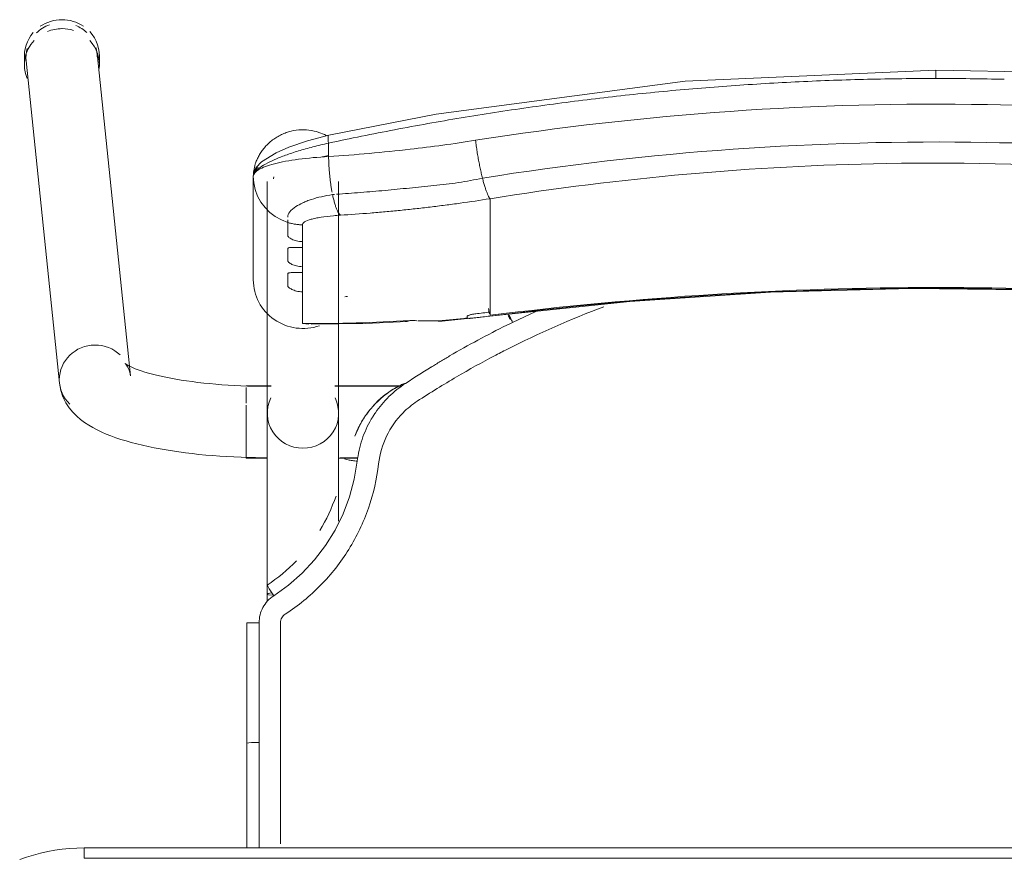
# Model space of a CAD drawing. Header units: metres. Extents: x 3 to 43.5, y -74 to -48.5.
# Tile 85 of 209: x 39.287 to 39.572, y -58.58 to -58.337. Entities that reach past the tile are written whole.
import ezdxf

# ---------------------------------------------------------------- set-up
doc = ezdxf.new("R2010")
doc.units = ezdxf.units.M
doc.layers.add('I-FURN', color=7, linetype='Continuous', lineweight=18)

# ---------------------------------------------------------------- blocks, each defined once
blk = doc.blocks.new('ConjuntoParaAlunoTamanho6 - CJA06_ConjuntoParaAlunoTamanho6-V30-1PAV - FRIGORÍFICA')
at = {"layer": 'I-FURN', "color": 253, "true_color": 0xaaaaaa}
for p, q in [((-0.2643, 0.29456), (-0.2643, 0.29197)), ((-0.23354, 0.20182), (-0.24321, 0.29526)), ((-0.24254, 0.29197), (-0.24254, 0.29456)), ((-0.2638, 0.29312), (-0.25413, 0.19969)), ((-0.1979, 0.25969), (-0.1979, 0.22964)), ((-0.19385, 0.25812), (-0.19385, 0.19097)), ((-0.19207, 0.25896), (-0.19202, 0.25906)), ((-0.19202, 0.25906), (-0.19192, 0.25949)), ((-0.17315, 0.19097), (-0.17315, 0.25812)), ((-0.19734, 0.2558), (-0.19665, 0.25395)), ((-0.17493, 0.25435), (-0.17437, 0.25441)), ((-0.19665, 0.25395), (-0.1957, 0.25221)), ((-0.1957, 0.25221), (-0.19451, 0.25062)), ((-0.12923, 0.2438), (-0.12923, 0.25317)), ((-0.12923, 0.24214), (-0.12923, 0.2438)), ((-0.18366, 0.24073), (-0.18366, 0.23904)), ((-0.12923, 0.24214), (-0.12923, 0.23653)), ((-0.12923, 0.23653), (-0.12923, 0.23486)), ((-0.12923, 0.23486), (-0.12923, 0.22925)), ((-0.18366, 0.23345), (-0.18366, 0.23176)), ((-0.12923, 0.22925), (-0.12923, 0.22759)), ((-0.18366, 0.22617), (-0.18366, 0.21701)), ((-0.12923, 0.22759), (-0.12923, 0.22197)), ((-0.12923, 0.22197), (-0.12923, 0.22031)), ((-0.11598, 0.22048), (-0.1227, 0.21732)), ((-0.14414, 0.21757), (-0.12926, 0.21915)), ((-0.18366, 0.21701), (-0.1818, 0.21679)), ((-0.19271, 0.19894), (-0.2, 0.19894)), ((-0.2, 0.19844), (-0.2, 0.19393)), ((-0.19271, 0.19879), (-0.19385, 0.19879)), ((-0.19385, 0.19879), (-0.19385, 0.19845)), ((-0.19385, 0.19845), (-0.19385, 0.19764)), ((-0.15474, 0.19894), (-0.17429, 0.19894)), ((-0.15494, 0.19879), (-0.17429, 0.19879)), ((-0.2, 0.19328), (-0.2, 0.18575)), ((-0.19385, 0.19367), (-0.19385, 0.1916)), ((-0.2, 0.18573), (-0.2, 0.17922)), ((-0.19385, 0.18688), (-0.19385, 0.18582)), ((-0.19385, 0.18371), (-0.19385, 0.18582)), ((-0.2, 0.17916), (-0.2, 0.17794)), ((-0.2, 0.17794), (-0.19377, 0.17794)), ((-0.19385, 0.17809), (-0.19385, 0.17951)), ((-0.17323, 0.17794), (-0.1676, 0.17794)), ((-0.17268, 0.17809), (-0.16757, 0.17809)), ((-0.19385, 0.13857), (-0.19385, 0.13643)), ((-0.19983, 0.13021), (-0.19982, 0.0953)), ((-0.19982, 0.06488), (-0.19982, 0.0953)), ((-0.19982, 0.0953), (-0.19982, 0.09529)), ((-0.19623, 0.09556), (-0.19738, 0.09554)), ((0.247, 0.06497), (-0.247, 0.06497)), ((-0.247, 0.06497), (-0.247, 0.06197)), ((0.247, 0.06497), (-0.247, 0.06497))]:
    blk.add_line(p, q, dxfattribs=at)
at = {"layer": 'I-FURN', "color": 253, "true_color": 0xaaaaaa, "flags": 128}
for points in [[(0.0001, 0.2904), (-0.07267, 0.28721), (-0.14486, 0.2777), (-0.17603, 0.27161)], [(0.17623, 0.27161), (0.10331, 0.28398), (0.03018, 0.28985), (0.0001, 0.2904)], [(-0.17603, 0.27161), (-0.18218, 0.26997), (-0.18761, 0.26812), (-0.19131, 0.26652), (-0.19557, 0.2639), (-0.19708, 0.26226), (-0.19765, 0.26113), (-0.1979, 0.25971)], [(-0.17607, 0.26928), (-0.17607, 0.26831), (-0.17607, 0.26734), (-0.17607, 0.26637), (-0.17607, 0.2654)], [(-0.1979, 0.24468), (-0.1979, 0.2522), (-0.1979, 0.25971)], [(-0.1979, 0.25969), (-0.19776, 0.25773), (-0.19734, 0.2558)], [(-0.1979, 0.25969), (-0.1979, 0.25218), (-0.1979, 0.24467), (-0.1979, 0.23715), (-0.1979, 0.22964)], [(-0.19451, 0.25062), (-0.19311, 0.2492), (-0.19152, 0.24799)], [(-0.19152, 0.24799), (-0.18977, 0.24701), (-0.1879, 0.24628)], [(-0.1879, 0.24243), (-0.1879, 0.24339), (-0.1879, 0.24435), (-0.1879, 0.24532), (-0.1879, 0.24628)], [(-0.18366, 0.24561), (-0.18366, 0.24439), (-0.18366, 0.24317), (-0.18366, 0.24195), (-0.18366, 0.24073)], [(-0.1879, 0.23515), (-0.1879, 0.23603), (-0.1879, 0.23692), (-0.1879, 0.2378), (-0.1879, 0.23868)], [(-0.18366, 0.23904), (-0.18366, 0.23764), (-0.18366, 0.23624), (-0.18366, 0.23485), (-0.18366, 0.23345)], [(-0.1879, 0.22787), (-0.1879, 0.22876), (-0.1879, 0.22964), (-0.1879, 0.23052), (-0.1879, 0.23141)], [(-0.18366, 0.23176), (-0.18366, 0.23036), (-0.18366, 0.22897), (-0.18366, 0.22757), (-0.18366, 0.22617)], [(-0.12926, 0.21915), (-0.08865, 0.22342), (-0.0479, 0.2261), (-0.00707, 0.22717), (0.03376, 0.22666), (0.07455, 0.22454), (0.11521, 0.22083), (0.12946, 0.21915)], [(-0.12923, 0.22031), (-0.12923, 0.22007), (-0.12923, 0.21984), (-0.12923, 0.21961), (-0.12923, 0.21937)], [(-0.18111, 0.21677), (-0.16533, 0.21701), (-0.15331, 0.21761)], [(-0.1359, 0.2187), (-0.1359, 0.21878), (-0.1359, 0.21886), (-0.1359, 0.21893), (-0.1359, 0.21901)], [(-0.23354, 0.20182), (-0.23373, 0.20287), (-0.23403, 0.20376), (-0.23437, 0.20445), (-0.23469, 0.20492), (-0.23492, 0.20521), (-0.23505, 0.20534), (-0.23507, 0.20536)], [(-0.23507, 0.20536), (-0.23501, 0.20531), (-0.23482, 0.20518), (-0.23451, 0.20499), (-0.23408, 0.20476), (-0.23355, 0.20449), (-0.23291, 0.2042), (-0.23217, 0.20389), (-0.23133, 0.20358), (-0.23041, 0.20326), (-0.22941, 0.20294), (-0.22832, 0.20262), (-0.22717, 0.2023), (-0.22594, 0.20199), (-0.22464, 0.20169), (-0.22328, 0.2014), (-0.22186, 0.20112), (-0.22039, 0.20086), (-0.21886, 0.2006), (-0.21729, 0.20036), (-0.21567, 0.20014), (-0.214, 0.19993), (-0.2123, 0.19973), (-0.21057, 0.19956), (-0.2088, 0.1994), (-0.207, 0.19926), (-0.20518, 0.19913), (-0.20334, 0.19903), (-0.20148, 0.19894), (-0.19961, 0.19888), (-0.19772, 0.19883), (-0.19583, 0.1988), (-0.19394, 0.19879), (-0.19385, 0.19879)], [(-0.25413, 0.19969), (-0.25375, 0.19762), (-0.25311, 0.19572), (-0.25226, 0.19403), (-0.25129, 0.19256), (-0.25023, 0.19128), (-0.24913, 0.19017), (-0.24799, 0.18919), (-0.24683, 0.18832), (-0.24563, 0.18753), (-0.24441, 0.18681), (-0.24316, 0.18615), (-0.24188, 0.18553), (-0.24055, 0.18496), (-0.23919, 0.18441), (-0.23778, 0.1839), (-0.23633, 0.18341), (-0.23483, 0.18295), (-0.2333, 0.18251), (-0.23171, 0.1821), (-0.23008, 0.1817), (-0.22841, 0.18133), (-0.2267, 0.18098), (-0.22495, 0.18064), (-0.22315, 0.18033), (-0.22132, 0.18004), (-0.21946, 0.17976), (-0.21756, 0.17951), (-0.21562, 0.17928), (-0.21366, 0.17906), (-0.21168, 0.17887), (-0.20967, 0.1787), (-0.20763, 0.17855), (-0.20558, 0.17842), (-0.20352, 0.17831), (-0.20144, 0.17823), (-0.19935, 0.17816), (-0.19725, 0.17811), (-0.19515, 0.17809), (-0.19385, 0.17809)], [(-0.19385, 0.13857), (-0.19385, 0.14057), (-0.19385, 0.14257), (-0.19385, 0.14457), (-0.19385, 0.14656), (-0.19385, 0.14855), (-0.19385, 0.15053), (-0.19385, 0.15249), (-0.19385, 0.15444), (-0.19385, 0.15637), (-0.19385, 0.15827), (-0.19385, 0.16015), (-0.19385, 0.162), (-0.19385, 0.16382), (-0.19385, 0.1656), (-0.19385, 0.16735), (-0.19385, 0.16905), (-0.19385, 0.17071), (-0.19385, 0.17233), (-0.19385, 0.1739), (-0.19385, 0.17541), (-0.19385, 0.17687), (-0.19385, 0.17828), (-0.19385, 0.17963), (-0.19385, 0.18092), (-0.19385, 0.18215), (-0.19385, 0.18331), (-0.19385, 0.18441), (-0.19385, 0.18544), (-0.19385, 0.1864), (-0.19385, 0.18729), (-0.19385, 0.1881), (-0.19385, 0.18885), (-0.19385, 0.18951), (-0.19385, 0.19011), (-0.19385, 0.19062), (-0.19385, 0.19097)], [(-0.17315, 0.19097), (-0.17315, 0.19051), (-0.17315, 0.18998), (-0.17315, 0.18937), (-0.17315, 0.18869), (-0.17315, 0.18793), (-0.17315, 0.1871), (-0.17315, 0.18619), (-0.17315, 0.18522), (-0.17315, 0.18417), (-0.17315, 0.18306), (-0.17315, 0.18188), (-0.17315, 0.18064), (-0.17315, 0.17934), (-0.17315, 0.17798), (-0.17315, 0.17656), (-0.17315, 0.17508), (-0.17315, 0.17355), (-0.17315, 0.17198), (-0.17315, 0.17035), (-0.17315, 0.16868), (-0.17315, 0.16696), (-0.17315, 0.16521), (-0.17315, 0.16342), (-0.17315, 0.16159), (-0.17315, 0.15974)], [(-0.16841, 0.18438), (-0.16841, 0.18437), (-0.16841, 0.18435), (-0.16841, 0.18434), (-0.16841, 0.18432)], [(-0.16774, 0.17706), (-0.16861, 0.17188), (-0.16997, 0.16679), (-0.17181, 0.16185), (-0.17415, 0.15713), (-0.17693, 0.15265), (-0.18013, 0.14846), (-0.18374, 0.14461), (-0.18771, 0.14113), (-0.19199, 0.13805)], [(-0.19623, 0.13025), (-0.19623, 0.12331), (-0.19623, 0.11637), (-0.19623, 0.10942), (-0.19623, 0.10249), (-0.19623, 0.09556)], [(-0.19738, 0.09554), (-0.19841, 0.0955), (-0.1992, 0.09544), (-0.19969, 0.09537), (-0.19982, 0.0953)], [(-0.247, 0.06497), (-0.24912, 0.06492), (-0.25124, 0.0648), (-0.25334, 0.06459), (-0.25544, 0.06429), (-0.25753, 0.06391), (-0.2596, 0.06345), (-0.26165, 0.0629), (-0.26367, 0.06228), (-0.26567, 0.06157)], [(0.247, 0.06197), (0.1235, 0.06197), (0, 0.06197), (-0.1235, 0.06197), (-0.247, 0.06197)], [(-0.247, 0.06197), (-0.1235, 0.06197), (0, 0.06197), (0.1235, 0.06197), (0.247, 0.06197)]]:
    blk.add_lwpolyline(points, dxfattribs=at)
at = {"layer": 'I-FURN', "color": 253, "true_color": 0xaaaaaa}
for centre, major_axis, ratio, start_param, end_param in [((-0.25351, 0.29419), (0.01029, 0.00107), 0.967158, 1.815725, 2.256389), ((-0.25342, 0.29456), (0.01088, 0), 0.965926, 1.570796, 2.185058), ((-0.25342, 0.29456), (0.01088, 0), 0.965926, 0.959427, 1.570796), ((-0.25351, 0.29419), (0.01029, 0.00107), 0.967158, 0.685592, 1.060105), ((-0.25342, 0.29456), (0.01088, 0), 0.965926, 2.438822, 3.243525), ((-0.25342, 0.29197), (0.01088, 0), 0.965926, 1.570796, 1.965237), ((-0.25342, 0.29197), (0.01088, 0), 0.965926, 1.257624, 1.559899), ((-0.25342, 0.29456), (0.01088, 0), 0.965926, 6.170166, 7.020457), ((-0.25342, 0.29197), (0.01088, 0), 0.965926, 2.404268, 3.526261), ((-0.25342, 0.29197), (0.01088, 0), 0.965926, 6.182855, 7.015454), ((-0.25351, 0.29419), (0.01029, 0.00107), 0.967158, 6.18338, 6.464028), ((-0.25351, 0.29419), (0.01029, 0.00107), 0.967158, 2.780211, 3.141593), ((-0.1835, 0.22964), (-0.0144, 0), 0.978148, 0, 1.909658), ((0.0001, -0.77159), (1.0211, 0), 0.978148, 1.443771, 1.697822), ((0.0001, -0.77117), (1.0209, 0), 0.978148, 1.443771, 1.697822), ((-0.17927, 0.60128), (0.385, 0), 0.978148, 4.732926, 4.735013), ((-0.17927, 0.60356), (0.395, 0), 0.978148, 4.828782, 4.839414), ((-0.1305, 0.22908), (-0.00124, 0.00992), 0.026339, 2.463316, 2.789234), ((-0.17927, 0.60336), (0.395, 0), 0.978148, 4.701279, 4.780293), ((-0.14501, 0.22754), (-0.00087, 0.00996), 0.018501, 2.957526, 3.350225), ((-0.17927, 0.60263), (0.395, 0), 0.978148, 4.801491, 4.822541), ((-0.17927, 0.60221), (0.3948, 0), 0.978148, 4.828842, 4.839414), ((-0.24383, 0.20075), (0.01029, 0.00107), 0.967158, 1.470991, 3.041787), ((-0.24383, 0.20075), (0.01029, 0.00107), 0.967158, 0.685592, 1.470991), ((-0.24383, 0.20075), (0.01029, 0.00107), 0.967158, 3.041787, 3.827185), ((-0.1835, 0.19097), (0.01035, 0), 0.978148, 2.686587, 4.712389), ((-0.1835, 0.19097), (0.01035, 0), 0.978148, 4.712389, 6.738191), ((-0.1835, 0.13857), (0.01035, 0), 0.069756, 2.648425, 3.665191)]:
    blk.add_ellipse(centre, major_axis=major_axis, ratio=ratio, start_param=start_param, end_param=end_param, dxfattribs=at)
for points in [[(0.0001, 0.29036), (0.0001, 0.29029), (0.0001, 0.29001), (0.0001, 0.28916), (0.0001, 0.28841), (0.0001, 0.28802)], [(-0.05929, 0.28591), (-0.06588, 0.28544), (-0.07245, 0.28489), (-0.07901, 0.28427)], [(-0.03953, 0.28708), (-0.04612, 0.28677), (-0.05271, 0.28638), (-0.05929, 0.28591)], [(-0.01972, 0.28779), (-0.02633, 0.28763), (-0.03293, 0.2874), (-0.03953, 0.28708)], [(0.0001, 0.28802), (-0.00651, 0.28802), (-0.01312, 0.28795), (-0.01972, 0.28779)], [(0.01992, 0.28779), (0.01332, 0.28795), (0.00671, 0.28802), (0.0001, 0.28802)], [(-0.07901, 0.28427), (-0.08557, 0.28365), (-0.09211, 0.28295), (-0.09864, 0.28217)], [(-0.09864, 0.28217), (-0.10517, 0.28139), (-0.11169, 0.28054), (-0.11819, 0.27961)], [(-0.11819, 0.27961), (-0.12468, 0.27869), (-0.13116, 0.27768), (-0.13762, 0.27661)], [(-0.13762, 0.27661), (-0.14407, 0.27553), (-0.15051, 0.27438), (-0.15692, 0.27316)], [(-0.15692, 0.27316), (-0.16332, 0.27194), (-0.16971, 0.27065), (-0.17607, 0.26928)], [(-0.13346, 0.2701), (-0.13339, 0.26956), (-0.13324, 0.26848), (-0.133, 0.26684), (-0.13272, 0.2652), (-0.13242, 0.26359), (-0.13211, 0.26203), (-0.13178, 0.26053), (-0.13155, 0.25959), (-0.13144, 0.25914)], [(-0.17609, 0.26577), (-0.1767, 0.26561), (-0.17731, 0.26545), (-0.17791, 0.26528)], [(-0.17607, 0.2654), (-0.17914, 0.26523), (-0.18504, 0.2647), (-0.19219, 0.26337), (-0.19682, 0.26165), (-0.1979, 0.26035), (-0.1979, 0.25969)], [(-0.12923, 0.25317), (-0.12932, 0.25327), (-0.1295, 0.25353), (-0.1298, 0.25409), (-0.13011, 0.25481), (-0.13044, 0.25568), (-0.13077, 0.2567), (-0.1311, 0.25786), (-0.13133, 0.2587), (-0.13144, 0.25914)], [(-0.17493, 0.25435), (-0.17484, 0.25392), (-0.17465, 0.25308), (-0.17435, 0.25195), (-0.17403, 0.25093), (-0.17369, 0.25006), (-0.17335, 0.24934), (-0.173, 0.24877), (-0.17277, 0.2485), (-0.17265, 0.2484)], [(-0.16398, 0.24902), (-0.16687, 0.24878), (-0.16977, 0.24858), (-0.17265, 0.2484)], [(-0.15964, 0.24939), (-0.16109, 0.24926), (-0.16254, 0.24913), (-0.16398, 0.24902)], [(-0.1553, 0.2498), (-0.15675, 0.24966), (-0.15819, 0.24952), (-0.15964, 0.24939)], [(-0.15095, 0.25026), (-0.1524, 0.2501), (-0.15385, 0.24995), (-0.1553, 0.2498)], [(-0.14661, 0.25076), (-0.14806, 0.25058), (-0.14951, 0.25042), (-0.15095, 0.25026)], [(-0.14226, 0.2513), (-0.14371, 0.25111), (-0.14516, 0.25093), (-0.14661, 0.25076)], [(-0.1879, 0.24628), (-0.18756, 0.24617), (-0.18687, 0.24599), (-0.18581, 0.24578), (-0.18474, 0.24565), (-0.18402, 0.24561), (-0.18366, 0.24561)], [(-0.09625, 0.22184), (-0.10584, 0.21825), (-0.1152, 0.21414), (-0.12434, 0.2095)], [(-0.15397, 0.21772), (-0.15357, 0.21755), (-0.15314, 0.21757), (-0.1527, 0.21776)], [(-0.15247, 0.21788), (-0.1518, 0.21785), (-0.15113, 0.21783), (-0.15044, 0.21781)], [(-0.1359, 0.21901), (-0.1359, 0.21905), (-0.13586, 0.21912), (-0.13573, 0.21923), (-0.13549, 0.21935), (-0.13518, 0.21946), (-0.13479, 0.21957), (-0.13436, 0.21967), (-0.1339, 0.21974), (-0.13357, 0.21979), (-0.1334, 0.21981)], [(-0.13585, 0.2186), (-0.13587, 0.21862), (-0.13589, 0.21865), (-0.1359, 0.21868), (-0.1359, 0.2187)], [(-0.1227, 0.21732), (-0.12297, 0.21719), (-0.12353, 0.21692), (-0.12408, 0.21665), (-0.12436, 0.21651)], [(-0.12335, 0.21813), (-0.12356, 0.21856), (-0.12377, 0.21898), (-0.12395, 0.21936)], [(-0.12436, 0.21651), (-0.12717, 0.21512), (-0.13276, 0.21224), (-0.13826, 0.20916), (-0.14098, 0.20758)], [(-0.12434, 0.2095), (-0.12494, 0.2092), (-0.12615, 0.20858), (-0.12737, 0.20794), (-0.12798, 0.20762)], [(-0.12798, 0.20762), (-0.13157, 0.20574), (-0.13889, 0.20168), (-0.14651, 0.19698), (-0.1504, 0.19445)], [(-0.14098, 0.20758), (-0.14188, 0.20704), (-0.14368, 0.20597), (-0.14546, 0.20487), (-0.14635, 0.20432)], [(-0.14638, 0.20431), (-0.14762, 0.20355), (-0.1501, 0.202), (-0.15256, 0.20043), (-0.15378, 0.19963)], [(-0.16501, 0.19076), (-0.16447, 0.19151), (-0.16331, 0.19295), (-0.16135, 0.19493), (-0.15919, 0.19669), (-0.15764, 0.19771), (-0.15683, 0.19818)], [(-0.15378, 0.19963), (-0.1555, 0.19851), (-0.15869, 0.19594), (-0.16134, 0.1928), (-0.1625, 0.1911)], [(-0.1568, 0.1982), (-0.15587, 0.19874), (-0.15495, 0.1992), (-0.15406, 0.19958)], [(-0.1504, 0.19445), (-0.15113, 0.19396), (-0.15256, 0.19293), (-0.15386, 0.19174), (-0.15448, 0.19112)], [(-0.16371, 0.18924), (-0.16479, 0.18738), (-0.16656, 0.18343), (-0.1675, 0.1792), (-0.16774, 0.17706)], [(-0.1625, 0.1911), (-0.16271, 0.1908), (-0.16313, 0.19018), (-0.16352, 0.18955), (-0.16371, 0.18924)], [(-0.15448, 0.19112), (-0.15645, 0.18912), (-0.15969, 0.18452), (-0.16124, 0.17915), (-0.16156, 0.17636)], [(-0.16774, 0.17706), (-0.16823, 0.17712), (-0.16921, 0.17725), (-0.17046, 0.17746), (-0.17128, 0.17766), (-0.17147, 0.17776), (-0.17146, 0.1778)], [(-0.17391, 0.16699), (-0.17512, 0.16348), (-0.17671, 0.16011), (-0.17864, 0.15696)], [(-0.1854, 0.14823), (-0.18797, 0.14558), (-0.19084, 0.14321), (-0.19391, 0.14119)], [(-0.19391, 0.14119), (-0.19393, 0.14119), (-0.19385, 0.14103), (-0.19344, 0.14033), (-0.19278, 0.13928), (-0.19225, 0.13846), (-0.19199, 0.13805)], [(-0.19199, 0.13805), (-0.19265, 0.13762), (-0.19383, 0.13663), (-0.19519, 0.13473), (-0.19604, 0.13255), (-0.19622, 0.13104), (-0.19623, 0.13025)], [(-0.18863, 0.13277), (-0.18884, 0.13263), (-0.18922, 0.13231), (-0.18966, 0.1317), (-0.18994, 0.13099), (-0.19, 0.1305), (-0.19, 0.13025)], [(-0.19623, 0.13025), (-0.19672, 0.13025), (-0.1977, 0.13025), (-0.19891, 0.13024), (-0.19969, 0.13022), (-0.19984, 0.13021), (-0.19982, 0.1302)], [(-0.19982, 0.12147), (-0.19982, 0.12438), (-0.19982, 0.12729), (-0.19982, 0.1302)], [(-0.19982, 0.1302), (-0.19982, 0.12438), (-0.19982, 0.11273), (-0.19982, 0.1011), (-0.19982, 0.09529)], [(-0.19982, 0.09528), (-0.19982, 0.1011), (-0.19982, 0.10691), (-0.19982, 0.11273)], [(-0.19982, 0.09529), (-0.19982, 0.08515), (-0.19982, 0.07502), (-0.19982, 0.06488)], [(-0.19982, 0.06488), (-0.19982, 0.06837), (-0.19982, 0.07185), (-0.19982, 0.07534)]]:
    blk.add_open_spline(points, degree=3, dxfattribs=at)
for points, knots in [([(-0.13346, 0.2701), (-0.0847, 0.2778), (0.00519, 0.28415), (0.09466, 0.27626), (0.13366, 0.2701)], [-1, -1, -1, -1, -0.444444, 0, 0, 0, 0]), ([(-0.1979, 0.25971), (-0.1979, 0.26019), (-0.19783, 0.26127), (-0.19747, 0.26287), (-0.19695, 0.2643), (-0.19642, 0.26543), (-0.19585, 0.26637), (-0.19534, 0.26711), (-0.19492, 0.26766), (-0.19447, 0.26819), (-0.19382, 0.2689), (-0.19291, 0.26975), (-0.1919, 0.27053), (-0.19105, 0.27107), (-0.1904, 0.27144), (-0.18973, 0.27177), (-0.18883, 0.27217), (-0.18719, 0.27275), (-0.18474, 0.2732), (-0.18174, 0.27315), (-0.17906, 0.27255), (-0.17745, 0.27187), (-0.17679, 0.27153)], [0, 0, 0, 0, 0.0625, 0.125, 0.15625, 0.1875, 0.21875, 0.234375, 0.25, 0.265625, 0.28125, 0.3125, 0.34375, 0.359375, 0.375, 0.390625, 0.40625, 0.4375, 0.5, 0.5625, 0.625, 0.6721865, 0.6721865, 0.6721865, 0.6721865]), ([(-0.1761, 0.27156), (-0.17616, 0.27149), (-0.17627, 0.27106), (-0.17619, 0.27003), (-0.17607, 0.26928)], [0.625, 0.625, 0.625, 0.625, 0.75, 1, 1, 1, 1]), ([(-0.1979, 0.25971), (-0.1979, 0.26034), (-0.19688, 0.26187), (-0.19282, 0.26411), (-0.18865, 0.26578), (-0.18491, 0.26704), (-0.18064, 0.26823), (-0.1776, 0.26895), (-0.17607, 0.26928)], [0, 0, 0, 0, 0.25, 0.5, 0.625, 0.75, 0.875, 1, 1, 1, 1]), ([(-0.17607, 0.2654), (-0.1682, 0.2659), (-0.154, 0.26716), (-0.13977, 0.2691), (-0.13346, 0.2701)], [-1, -1, -1, -1, -0.444444, 0, 0, 0, 0]), ([(-0.13144, 0.25914), (-0.08343, 0.26683), (0.00512, 0.27318), (0.09323, 0.26529), (0.13164, 0.25914)], [-1, -1, -1, -1, -0.444444, 0, 0, 0, 0]), ([(-0.17607, 0.2654), (-0.17606, 0.26498), (-0.17604, 0.26413), (-0.17598, 0.26285), (-0.1759, 0.26156), (-0.17579, 0.26028), (-0.17566, 0.25902), (-0.17551, 0.25778), (-0.17533, 0.25659), (-0.17518, 0.25568), (-0.17509, 0.25518), (-0.17506, 0.25505)], [0, 0, 0, 0, 0.1111111, 0.2222222, 0.3333333, 0.4444444, 0.5555556, 0.6666667, 0.7777778, 0.8888889, 0.9289555, 0.9289555, 0.9289555, 0.9289555]), ([(0.12943, 0.25317), (0.08224, 0.26075), (-0.00484, 0.26702), (-0.09148, 0.25924), (-0.12923, 0.25317)], [-1, -1, -1, -1, -0.444444, 0, 0, 0, 0]), ([(-0.1965, 0.2622), (-0.19671, 0.26207), (-0.1971, 0.26176), (-0.19769, 0.26096), (-0.1979, 0.26021), (-0.1979, 0.25971)], [0.75, 0.75, 0.75, 0.75, 0.8125, 0.875, 1, 1, 1, 1]), ([(-0.17381, 0.25447), (-0.17147, 0.25462), (-0.16677, 0.25497), (-0.1597, 0.25557), (-0.1538, 0.25614), (-0.14908, 0.25663), (-0.14554, 0.25703), (-0.14198, 0.25739), (-0.13843, 0.25782), (-0.13492, 0.25842), (-0.13259, 0.25889), (-0.13144, 0.25914)], [0, 0, 0, 0, 0.166667, 0.333333, 0.5, 0.583333, 0.666667, 0.75, 0.833333, 0.916667, 1, 1, 1, 1]), ([(-0.1879, 0.24778), (-0.18791, 0.24829), (-0.1875, 0.24933), (-0.18588, 0.25077), (-0.184, 0.25182), (-0.1824, 0.2525), (-0.17978, 0.25344), (-0.17715, 0.25404), (-0.17493, 0.25435)], [0, 0, 0, 0, 0.2, 0.4, 0.55, 0.625, 0.7, 1, 1, 1, 1]), ([(-0.12923, 0.25317), (-0.13213, 0.25271), (-0.13647, 0.25207), (-0.14082, 0.25148), (-0.14226, 0.2513)], [-1, -1, -1, -1, -0.8, -0.7, -0.7, -0.7, -0.7]), ([(-0.1879, 0.24628), (-0.1879, 0.24644), (-0.1879, 0.2467), (-0.1879, 0.247), (-0.1879, 0.2471)], [0, 0, 0, 0, 0.4, 0.6, 0.6, 0.6, 0.6]), ([(-0.17265, 0.2484), (-0.17333, 0.24836), (-0.17532, 0.24821), (-0.17777, 0.24791), (-0.17985, 0.24753), (-0.18163, 0.2471), (-0.18322, 0.24646), (-0.18366, 0.2459), (-0.18366, 0.24561)], [-1, -1, -1, -1, -0.888889, -0.666667, -0.555556, -0.444444, -0.222222, 0, 0, 0, 0]), ([(-0.18366, 0.24073), (-0.18428, 0.24075), (-0.18512, 0.24088), (-0.18609, 0.24117), (-0.18671, 0.24142), (-0.18723, 0.2417), (-0.18762, 0.24198), (-0.18784, 0.24222), (-0.1879, 0.24236), (-0.1879, 0.24243)], [0, 0, 0, 0, 0.25, 0.375, 0.5, 0.625, 0.75, 0.875, 1, 1, 1, 1]), ([(-0.1879, 0.23868), (-0.1879, 0.23875), (-0.18784, 0.23885), (-0.18762, 0.23896), (-0.18723, 0.23902), (-0.18671, 0.23904), (-0.18609, 0.23904), (-0.18512, 0.23903), (-0.18428, 0.23902), (-0.18366, 0.23904)], [0, 0, 0, 0, 0.125, 0.25, 0.375, 0.5, 0.625, 0.75, 1, 1, 1, 1]), ([(-0.18366, 0.23345), (-0.18428, 0.23348), (-0.18512, 0.2336), (-0.18609, 0.23389), (-0.18671, 0.23414), (-0.18723, 0.23442), (-0.18762, 0.2347), (-0.18784, 0.23494), (-0.1879, 0.23508), (-0.1879, 0.23515)], [0, 0, 0, 0, 0.25, 0.375, 0.5, 0.625, 0.75, 0.875, 1, 1, 1, 1]), ([(-0.1879, 0.23141), (-0.1879, 0.23147), (-0.18784, 0.23158), (-0.18762, 0.23168), (-0.18723, 0.23174), (-0.18671, 0.23176), (-0.18609, 0.23176), (-0.18512, 0.23175), (-0.18428, 0.23175), (-0.18366, 0.23176)], [0, 0, 0, 0, 0.125, 0.25, 0.375, 0.5, 0.625, 0.75, 1, 1, 1, 1]), ([(-0.18366, 0.22617), (-0.18428, 0.2262), (-0.18512, 0.22633), (-0.18609, 0.22661), (-0.18671, 0.22687), (-0.18723, 0.22714), (-0.18762, 0.22742), (-0.18784, 0.22767), (-0.1879, 0.22781), (-0.1879, 0.22787)], [0, 0, 0, 0, 0.25, 0.375, 0.5, 0.625, 0.75, 0.875, 1, 1, 1, 1]), ([(-0.1502, 0.2178), (-0.1496, 0.21779), (-0.14761, 0.21775), (-0.14556, 0.21776), (-0.14412, 0.21779)], [0.2794424, 0.2794424, 0.2794424, 0.2794424, 0.5, 1, 1, 1, 1]), ([(-0.1334, 0.21866), (-0.1337, 0.21862), (-0.13425, 0.21856), (-0.13488, 0.2185), (-0.13529, 0.21849), (-0.13555, 0.2185), (-0.13573, 0.21853), (-0.13582, 0.21857), (-0.13585, 0.2186)], [0, 0, 0, 0, 0.25, 0.5, 0.625, 0.75, 0.875, 1, 1, 1, 1]), ([(-0.12388, 0.21967), (-0.12372, 0.21936), (-0.12333, 0.2186), (-0.12291, 0.21776), (-0.1227, 0.21732)], [0.5302375, 0.5302375, 0.5302375, 0.5302375, 0.75, 1, 1, 1, 1]), ([(-0.15863, 0.1971), (-0.16081, 0.19558), (-0.16383, 0.19273), (-0.16686, 0.18807), (-0.16796, 0.18563), (-0.16841, 0.18438)], [0, 0, 0, 0, 0.5, 0.75, 1, 1, 1, 1]), ([(-0.1541, 0.19964), (-0.15446, 0.19948), (-0.15603, 0.19875), (-0.15753, 0.19787), (-0.15863, 0.1971)], [0.6774063, 0.6774063, 0.6774063, 0.6774063, 0.75, 1, 1, 1, 1]), ([(-0.16841, 0.18432), (-0.16799, 0.18547), (-0.16725, 0.18714), (-0.16604, 0.18925), (-0.16537, 0.19026), (-0.16501, 0.19076)], [0, 0, 0, 0, 0.5, 0.75, 1, 1, 1, 1]), ([(-0.16156, 0.17636), (-0.16208, 0.17191), (-0.16353, 0.16549), (-0.16692, 0.15729), (-0.1701, 0.15145), (-0.17391, 0.14602), (-0.17976, 0.13936), (-0.18487, 0.13521), (-0.18863, 0.13277)], [0, 0, 0, 0, 0.25, 0.375, 0.5, 0.625, 0.75, 1, 1, 1, 1]), ([(-0.19, 0.13025), (-0.19, 0.12863), (-0.19, 0.12547), (-0.19, 0.12092), (-0.19, 0.1173), (-0.19, 0.1145), (-0.19, 0.11243), (-0.19, 0.11052), (-0.19, 0.10828), (-0.19, 0.10624), (-0.19, 0.10408), (-0.19, 0.10228), (-0.19, 0.10023), (-0.19, 0.09774), (-0.19, 0.09515), (-0.19, 0.09189), (-0.19, 0.08842), (-0.19, 0.08419), (-0.19, 0.08049), (-0.19, 0.07684), (-0.19, 0.07351), (-0.19, 0.07081), (-0.19, 0.0683), (-0.19, 0.06666), (-0.19, 0.06612)], [0, 0, 0, 0, 0.03125, 0.0625, 0.09375, 0.109375, 0.125, 0.140625, 0.15625, 0.1875, 0.203125, 0.21875, 0.234375, 0.25, 0.265625, 0.28125, 0.3125, 0.328125, 0.34375, 0.359375, 0.3671875, 0.375, 0.3828125, 0.3865101, 0.3865101, 0.3865101, 0.3865101]), ([(-0.19623, 0.06488), (-0.19623, 0.06802), (-0.19623, 0.0747), (-0.19623, 0.0849), (-0.19623, 0.09203), (-0.19623, 0.09556)], [0.8397159, 0.8397159, 0.8397159, 0.8397159, 0.8888889, 0.9444444, 1, 1, 1, 1])]:
    blk.add_open_spline(points, degree=3, knots=knots, dxfattribs=at)
blk = doc.blocks.new('4 GRE - ESCOLA DE CINEMA E AUDIOVISUAL CINE REX R07_rvt-1-1PAV - FRIGORÍFICA')
at = {"layer": 'I-FURN', "color": 253, "lineweight": 18, "true_color": 0xaaaaaa}
blk.add_blockref('ConjuntoParaAlunoTamanho6 - CJA06_ConjuntoParaAlunoTamanho6-V30-1PAV - FRIGORÍFICA', (39.55241, -58.64244), dxfattribs=at)

msp = doc.modelspace()

# ---------------------------------------------------------------- block references
at = {"lineweight": 5}
msp.add_blockref('4 GRE - ESCOLA DE CINEMA E AUDIOVISUAL CINE REX R07_rvt-1-1PAV - FRIGORÍFICA', (0, 0), dxfattribs=at)

doc.saveas('drawing.dxf')
